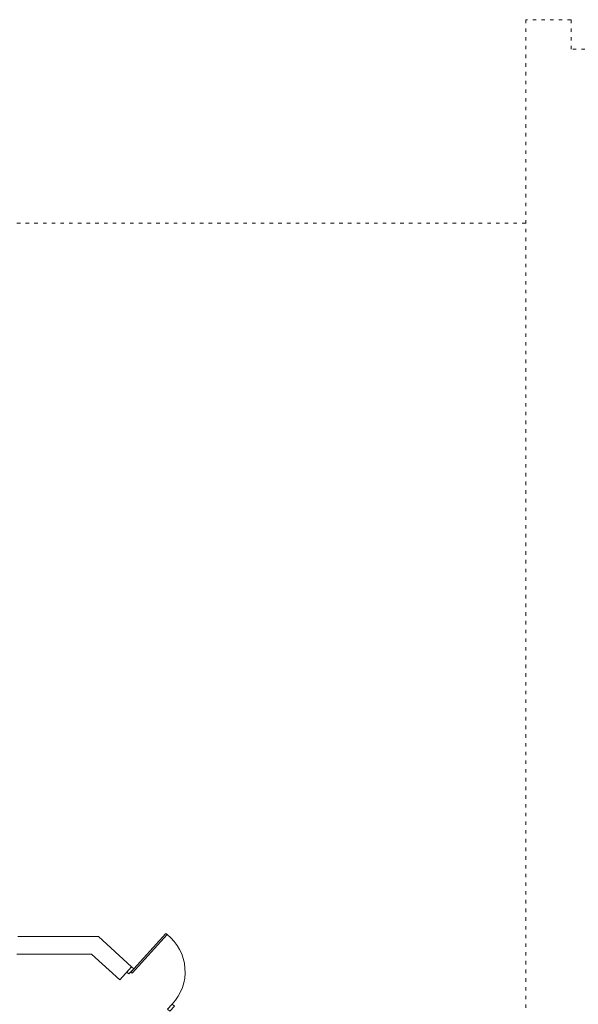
# Model space of a CAD drawing. Header units: millimetres. Extents: x -20020 to 55682, y 3351 to 17623.
# Tile 31 of 49: x -1148 to -186, y 11325 to 13020. Entities that reach past the tile are written whole.
import ezdxf

# ---------------------------------------------------------------- set-up
doc = ezdxf.new("R2010")
doc.units = ezdxf.units.MM
doc.linetypes.add('ACAD_ISO03W100', pattern=[30, 12, -18])
doc.layers.get('0').update_dxf_attribs({"color": 252, "lineweight": 9})
for name, color, linetype, lineweight in [('0- stolarka', 252, 'Continuous', 9), ('000 STOLARKA', 252, 'Continuous', 9), ('ARANŻACJA', 252, 'Continuous', 9)]:
    doc.layers.add(name, color=color, linetype=linetype, lineweight=lineweight)

# ---------------------------------------------------------------- blocks, each defined once
blk = doc.blocks.new('d90')
at = {"layer": '0- stolarka'}
for points in [[(-270.5, 3071.8), (-270.5, 3161.8), (-267.5, 3161.8), (-267.5, 3071.8), (-270.5, 3071.8)], [(-275.5, 3079.3), (-270.5, 3079.3), (-270.5, 3067.3), (-275.5, 3067.3), (-275.5, 3079.3)], [(-180.5, 3079.3), (-175.5, 3079.3), (-175.5, 3067.3), (-180.5, 3067.3), (-180.5, 3079.3)]]:
    blk.add_lwpolyline(points, dxfattribs=at)
blk.add_lwpolyline([(-180.5, 3079.3, 0.437586), (-267.5, 3161.8, 1.233982)], format="xyb", dxfattribs=at)

msp = doc.modelspace()

# ---------------------------------------------------------------- linework, layer by layer
for points in [[(-1151.42, 11441.81), (-1012.63, 11441.81), (-955.58, 11389.77)], [(-1152.98, 11411.81), (-1024.26, 11411.81), (-975.8, 11367.61)], [(-975.8, 11367.61), (-955.58, 11389.77)]]:
    msp.add_lwpolyline(points)
at = {"layer": 'ARANŻACJA', "linetype": 'ACAD_ISO03W100', "ltscale": 0.5}
msp.add_lwpolyline([(-198.98, 10994.05), (-198.98, 10994.05), (3440.02, 10994.05), (3440.02, 10943.05), (3495.02, 10943.05), (3495.02, 13020.05), (3440.02, 13020.05), (3440.02, 12969.05), (-198.98, 12969.05), (-198.98, 13020.05), (-276.98, 13020.05), (-276.98, 10943.05), (-198.98, 10943.05), (-198.98, 10994.05)], close=True, dxfattribs=at)
msp.add_lwpolyline([(-276.98, 12670.05), (-1152.98, 12670.05)], dxfattribs=at)

# ---------------------------------------------------------------- block references
at = {"layer": '000 STOLARKA', "rotation": 317.6329770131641}
msp.add_blockref('d90', (-2827.11, 8928.96), dxfattribs=at)

doc.saveas('drawing.dxf')
